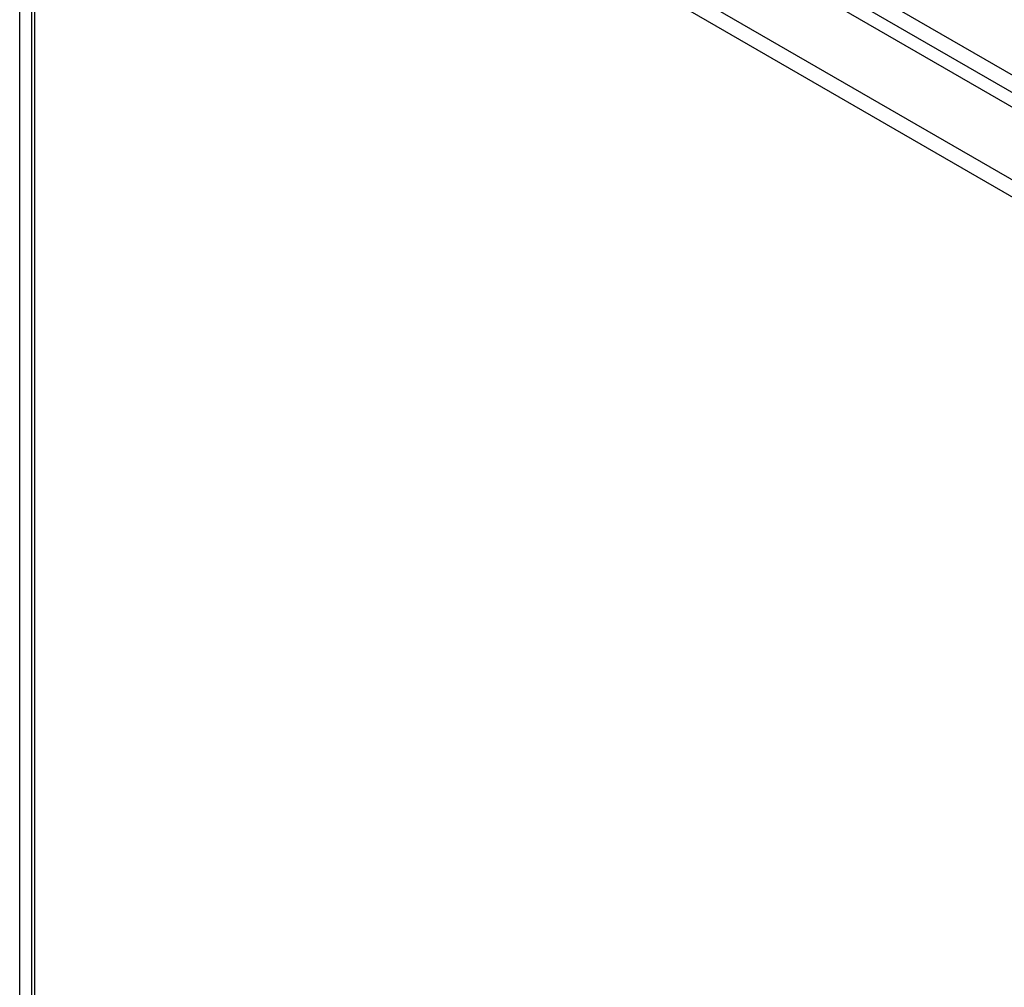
# Model space of a CAD drawing. Header units: inches. Extents: x 23 to 567, y 61 to 264.
# Tile 180 of 256: x 520 to 529, y 223 to 232. Entities that reach past the tile are written whole.
import ezdxf

# ---------------------------------------------------------------- set-up
doc = ezdxf.new("R2010")
doc.units = ezdxf.units.IN
doc.header["$MEASUREMENT"] = 0
doc.layers.add('Visible Edges(ANSI)', color=7, linetype='Continuous', lineweight=25)
doc.layers.add('Visible Tangent Edges(ANSI)', color=7, linetype='Continuous', lineweight=25)

msp = doc.modelspace()

# ---------------------------------------------------------------- linework, layer by layer
at = {"layer": 'Visible Edges(ANSI)'}
for p, q in [((520.5769, 235.796), (558.4814, 213.9118)), ((519.8875, 235.3743), (519.8875, 209.475))]:
    msp.add_line(p, q, dxfattribs=at)
at = {"layer": 'Visible Tangent Edges(ANSI)'}
for p, q in [((558.7522, 214.0534), (520.7085, 236.018)), ((520.6385, 235.8967), (558.6822, 213.9321)), ((519.7772, 209.5958), (519.7772, 235.4951)), ((519.9865, 235.4551), (557.891, 213.5709)), ((557.821, 213.4497), (519.9165, 235.3338)), ((519.9165, 235.3338), (519.9165, 209.4346))]:
    msp.add_line(p, q, dxfattribs=at)

doc.saveas('drawing.dxf')
